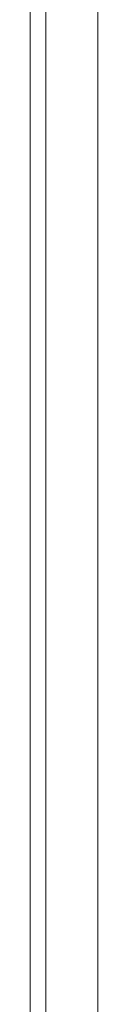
# Model space of a CAD drawing. Header units: millimetres. Extents: x 326.68 to 326.96, y 267.5 to 269.2.
# Tile 2 of 7: x 326.71938 to 326.72587, y 268.19697 to 268.29153. Entities that reach past the tile are written whole.
import ezdxf

# ---------------------------------------------------------------- set-up
doc = ezdxf.new("R2010")
doc.units = ezdxf.units.MM
doc.layers.add('SANINDUSA', color=3, linetype='Continuous')

msp = doc.modelspace()

# ---------------------------------------------------------------- linework, layer by layer
at = {"layer": 'SANINDUSA', "linetype": 'Continuous', "lineweight": 15}
for p, q in [((326.7193841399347, 269.0608682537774), (326.7193841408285, 267.9708682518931)), ((326.7208693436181, 267.8208682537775), (326.7208693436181, 269.0608682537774)), ((326.7258685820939, 269.0608682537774), (326.7258685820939, 267.8208682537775))]:
    msp.add_line(p, q, dxfattribs=at)

doc.saveas('drawing.dxf')
